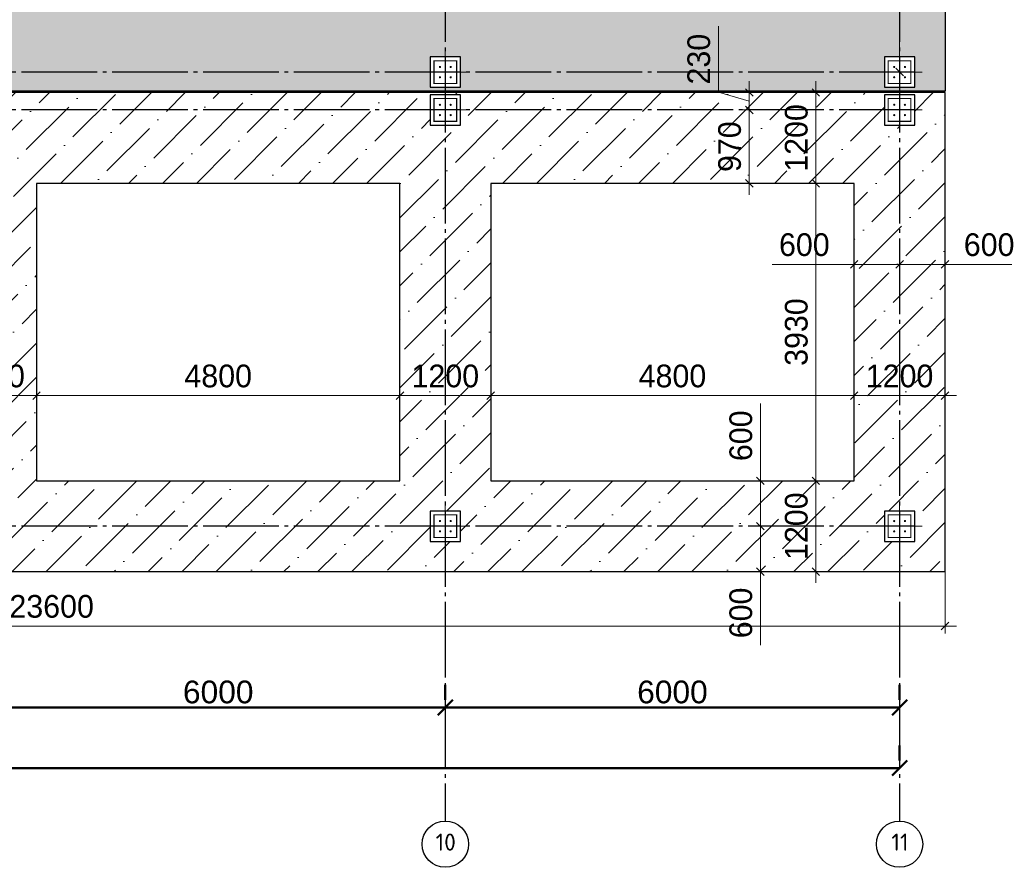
# Model space of a CAD drawing. Header units: millimetres. Extents: x -33345 to 4712671, y -3392 to 121473.
# Tile 29 of 256: x 305318 to 318323, y 60755 to 71955. Entities that reach past the tile are written whole.
import ezdxf

# ---------------------------------------------------------------- set-up
doc = ezdxf.new("R2010")
doc.units = ezdxf.units.MM
doc.linetypes.add('CENTER2', pattern=[28.575, 19.05, -3.175, 3.175, -3.175])
doc.linetypes.add('ГОСТ 2.303 5', pattern=[24, 20, -1.5, 1, -1.5])
doc.layers.add('.', color=7, linetype='Continuous', lineweight=15)
doc.layers.add('doors', color=250, linetype='Continuous', lineweight=5)
doc.layers.add('00-Axes', color=1, linetype='CENTER2')
doc.styles.add('ISOCPEUR_1.00', font='isocpeui.ttf')
doc.styles.add('RUS text aehalf', font='aehalf.shx', dxfattribs={"width": 0.7, "oblique": 15})
doc.styles.get("Standard").update_dxf_attribs({"font": 'arial.ttf'})
doc.styles.add('X-U-RW-01$0$StyleROMANS', font='GOTHIC.TTF')
doc.dimstyles.new('ISO-25$0', dxfattribs={"dimtxt": 300, "dimasz": 200, "dimexe": 100, "dimexo": 300, "dimgap": 50, "dimtad": 1, "dimdec": 0, "dimtxsty": 'Standard', "dimblk": 'OBLIQUE', "dimcen": 250, "dimadec": 0, "dimazin": 0, "dimtfac": 1, "dimtdec": 0, "dimtmove": 0, "dimatfit": 3, "dimldrblk": 'OBLIQUE', "dimfxl": 1.25, "dimarcsym": 0})
doc.dimstyles.new('RUS м100', dxfattribs={"dimscale": 0, "dimtxt": 250, "dimasz": 100, "dimexe": 100, "dimexo": 0, "dimgap": 70, "dimtad": 1, "dimdec": 0, "dimdsep": 46, "dimtxsty": 'RUS text aehalf', "dimblk": 'OBLIQUE', "dimcen": 0.09, "dimdle": 100, "dimclrd": 256, "dimclre": 256, "dimclrt": 256, "dimadec": 1, "dimazin": 2, "dimtfac": 1, "dimtdec": 0, "dimtofl": 0, "dimtmove": 0, "dimatfit": 3, "dimldrblk": 'OBLIQUE', "dimfxl": 300, "dimtolj": 1, "dimtzin": 0, "dimlwd": -1, "dimlwe": -1, "dimarcsym": 0})
pattern_1 = [(45, (44775632.5, -22643524.3), (168.3798023, 617.3926083), [793.75, -158.75, 0, -158.75])]

# ---------------------------------------------------------------- blocks, each defined once
blk = doc.blocks.new('_Oblique')
at = {"color": 0, "linetype": 'ByBlock', "lineweight": -2}
blk.add_line((-0.5, -0.5), (0.5, 0.5), dxfattribs=at)
blk = doc.blocks.new('*D274')
at = {"color": 0, "lineweight": -2, "transparency": 16777216}
for p, q in [((30127, -4026), (30127, -4226)), ((36127, -4026), (36127, -4226)), ((30127, -4326), (36127, -4326))]:
    blk.add_line(p, q, dxfattribs=at)
at = {"layer": 'Defpoints', "color": 0, "lineweight": 30, "transparency": 16777216}
for p in [(30127, -4326), (36127, -4326), (36127, -4326)]:
    blk.add_point(p, dxfattribs=at)
at = {"color": 0, "lineweight": -2, "transparency": 16777216, "xscale": 200, "yscale": 200, "zscale": 200, "rotation": 180}
blk.add_blockref('_Oblique', (30127, -4326), dxfattribs=at)
at = {"color": 0, "lineweight": -2, "transparency": 16777216, "xscale": 200, "yscale": 200, "zscale": 200}
blk.add_blockref('_Oblique', (36127, -4326), dxfattribs=at)
at = {"color": 0, "lineweight": 0, "transparency": 16777216, "insert": (33127, -4123), "char_height": 300, "attachment_point": 5}
blk.add_mtext('6000', dxfattribs=at)
blk = doc.blocks.new('*D275')
at = {"color": 0, "lineweight": -2, "transparency": 16777216}
for p, q in [((36127, -4026), (36127, -4226)), ((42127, -4026), (42127, -4226)), ((36127, -4326), (42127, -4326))]:
    blk.add_line(p, q, dxfattribs=at)
at = {"layer": 'Defpoints', "color": 0, "lineweight": 30, "transparency": 16777216}
for p in [(36127, -4326), (42127, -4326), (42127, -4326)]:
    blk.add_point(p, dxfattribs=at)
at = {"color": 0, "lineweight": -2, "transparency": 16777216, "xscale": 200, "yscale": 200, "zscale": 200, "rotation": 180}
blk.add_blockref('_Oblique', (36127, -4326), dxfattribs=at)
at = {"color": 0, "lineweight": -2, "transparency": 16777216, "xscale": 200, "yscale": 200, "zscale": 200}
blk.add_blockref('_Oblique', (42127, -4326), dxfattribs=at)
at = {"color": 0, "lineweight": 0, "transparency": 16777216, "insert": (39127, -4123), "char_height": 300, "attachment_point": 5}
blk.add_mtext('6000', dxfattribs=at)
blk = doc.blocks.new('*D276')
at = {"color": 0, "lineweight": -2, "transparency": 16777216}
for p, q in [((-17273, -4826), (-17273, -5026)), ((42127, -4826), (42127, -5026)), ((42127, -5126), (-17273, -5126))]:
    blk.add_line(p, q, dxfattribs=at)
at = {"layer": 'Defpoints', "color": 0, "lineweight": 30, "transparency": 16777216}
for p in [(-17273, -5126), (-17273, -5126), (42127, -5126)]:
    blk.add_point(p, dxfattribs=at)
at = {"color": 0, "lineweight": -2, "transparency": 16777216, "xscale": 200, "yscale": 200, "zscale": 200, "rotation": 180}
blk.add_blockref('_Oblique', (-17273, -5126), dxfattribs=at)
at = {"color": 0, "lineweight": -2, "transparency": 16777216, "xscale": 200, "yscale": 200, "zscale": 200}
blk.add_blockref('_Oblique', (42127, -5126), dxfattribs=at)
at = {"color": 0, "lineweight": 0, "transparency": 16777216, "insert": (12427, -4923), "char_height": 300, "attachment_point": 5}
blk.add_mtext('59400', dxfattribs=at)
blk = doc.blocks.new('column')
at = {"lineweight": 0}
for points in [[(-68, 56, -1), (-68, 86, -1)], [(68, 56, 1), (68, 86, 1)], [(-68, -56, 1), (-68, -86, 1)], [(68, -56, -1), (68, -86, -1)]]:
    blk.add_hatch(color=0, dxfattribs=at).paths.add_polyline_path(points)
at = {"color": 0, "lineweight": 0}
for p, q in [((0, 300), (0, -300)), ((300, 0), (-300, 0))]:
    blk.add_line(p, q, dxfattribs=at)
at = {"lineweight": 30}
blk.add_lwpolyline([(-200, 200), (200, 200), (200, -200), (-200, -200)], close=True, dxfattribs=at)
at = {"color": 0, "lineweight": 0, "const_width": 15}
blk.add_lwpolyline([(150, -150), (150, 150), (-150, 150), (-150, -150)], close=True, dxfattribs=at)
blk = doc.blocks.new('*D1782')
at = {"layer": 'Defpoints', "color": 0, "ltscale": 100, "transparency": 16777216}
for p in [(304340, 67275), (305540, 67244), (305540, 66988)]:
    blk.add_point(p, dxfattribs=at)
at = {"layer": 'doors', "ltscale": 100, "transparency": 16777216}
for p, q in [((304340, 67275), (304340, 66888)), ((305540, 67244), (305540, 66888)), ((304190, 66988), (305690, 66988))]:
    blk.add_line(p, q, dxfattribs=at)
at = {"layer": 'doors', "ltscale": 100, "transparency": 16777216, "xscale": 100, "yscale": 100, "zscale": 100, "rotation": 180}
blk.add_blockref('_Oblique', (304340, 66988), dxfattribs=at)
at = {"layer": 'doors', "ltscale": 100, "transparency": 16777216, "xscale": 100, "yscale": 100, "zscale": 100}
blk.add_blockref('_Oblique', (305540, 66988), dxfattribs=at)
at = {"layer": 'doors', "lineweight": 13, "ltscale": 100, "transparency": 16777216, "insert": (304940, 67245), "char_height": 300, "attachment_point": 5, "style": 'X-U-RW-01$0$StyleROMANS'}
blk.add_mtext('\\A1;1200', dxfattribs=at)
blk = doc.blocks.new('*D1783')
at = {"layer": 'Defpoints', "color": 0, "ltscale": 100, "transparency": 16777216}
for p in [(305540, 67244), (310340, 67236), (310340, 66988)]:
    blk.add_point(p, dxfattribs=at)
at = {"layer": 'doors', "ltscale": 100, "transparency": 16777216}
for p, q in [((305540, 67244), (305540, 66888)), ((310340, 67236), (310340, 66888)), ((305390, 66988), (310490, 66988))]:
    blk.add_line(p, q, dxfattribs=at)
at = {"layer": 'doors', "ltscale": 100, "transparency": 16777216, "xscale": 100, "yscale": 100, "zscale": 100, "rotation": 180}
blk.add_blockref('_Oblique', (305540, 66988), dxfattribs=at)
at = {"layer": 'doors', "ltscale": 100, "transparency": 16777216, "xscale": 100, "yscale": 100, "zscale": 100}
blk.add_blockref('_Oblique', (310340, 66988), dxfattribs=at)
at = {"layer": 'doors', "lineweight": 13, "ltscale": 100, "transparency": 16777216, "insert": (307940, 67245), "char_height": 300, "attachment_point": 5, "style": 'X-U-RW-01$0$StyleROMANS'}
blk.add_mtext('\\A1;4800', dxfattribs=at)
blk = doc.blocks.new('*D1784')
at = {"layer": 'Defpoints', "color": 0, "ltscale": 100, "transparency": 16777216}
for p in [(310340, 67236), (311540, 67220), (311540, 66988)]:
    blk.add_point(p, dxfattribs=at)
at = {"layer": 'doors', "ltscale": 100, "transparency": 16777216}
for p, q in [((310340, 67236), (310340, 66888)), ((311540, 67220), (311540, 66888)), ((310190, 66988), (311690, 66988))]:
    blk.add_line(p, q, dxfattribs=at)
at = {"layer": 'doors', "ltscale": 100, "transparency": 16777216, "xscale": 100, "yscale": 100, "zscale": 100, "rotation": 180}
blk.add_blockref('_Oblique', (310340, 66988), dxfattribs=at)
at = {"layer": 'doors', "ltscale": 100, "transparency": 16777216, "xscale": 100, "yscale": 100, "zscale": 100}
blk.add_blockref('_Oblique', (311540, 66988), dxfattribs=at)
at = {"layer": 'doors', "lineweight": 13, "ltscale": 100, "transparency": 16777216, "insert": (310940, 67245), "char_height": 300, "attachment_point": 5, "style": 'X-U-RW-01$0$StyleROMANS'}
blk.add_mtext('\\A1;1200', dxfattribs=at)
blk = doc.blocks.new('*D1785')
at = {"layer": 'Defpoints', "color": 0, "ltscale": 100, "transparency": 16777216}
for p in [(316340, 67267), (311540, 67220), (316340, 66988)]:
    blk.add_point(p, dxfattribs=at)
at = {"layer": 'doors', "ltscale": 100, "transparency": 16777216}
for p, q in [((316340, 67267), (316340, 66888)), ((311540, 67220), (311540, 66888)), ((311390, 66988), (316490, 66988))]:
    blk.add_line(p, q, dxfattribs=at)
at = {"layer": 'doors', "ltscale": 100, "transparency": 16777216, "xscale": 100, "yscale": 100, "zscale": 100, "rotation": 180}
blk.add_blockref('_Oblique', (311540, 66988), dxfattribs=at)
at = {"layer": 'doors', "ltscale": 100, "transparency": 16777216, "xscale": 100, "yscale": 100, "zscale": 100}
blk.add_blockref('_Oblique', (316340, 66988), dxfattribs=at)
at = {"layer": 'doors', "lineweight": 13, "ltscale": 100, "transparency": 16777216, "insert": (313940, 67245), "char_height": 300, "attachment_point": 5, "style": 'X-U-RW-01$0$StyleROMANS'}
blk.add_mtext('\\A1;4800', dxfattribs=at)
blk = doc.blocks.new('*D1786')
at = {"layer": 'Defpoints', "color": 0, "ltscale": 100, "transparency": 16777216}
for p in [(316340, 67267), (317540, 67244), (317540, 66988)]:
    blk.add_point(p, dxfattribs=at)
at = {"layer": 'doors', "ltscale": 100, "transparency": 16777216}
for p, q in [((316340, 67267), (316340, 66888)), ((317540, 67244), (317540, 66888)), ((316190, 66988), (317690, 66988))]:
    blk.add_line(p, q, dxfattribs=at)
at = {"layer": 'doors', "ltscale": 100, "transparency": 16777216, "xscale": 100, "yscale": 100, "zscale": 100, "rotation": 180}
blk.add_blockref('_Oblique', (316340, 66988), dxfattribs=at)
at = {"layer": 'doors', "ltscale": 100, "transparency": 16777216, "xscale": 100, "yscale": 100, "zscale": 100}
blk.add_blockref('_Oblique', (317540, 66988), dxfattribs=at)
at = {"layer": 'doors', "lineweight": 13, "ltscale": 100, "transparency": 16777216, "insert": (316940, 67245), "char_height": 300, "attachment_point": 5, "style": 'X-U-RW-01$0$StyleROMANS'}
blk.add_mtext('\\A1;1200', dxfattribs=at)
blk = doc.blocks.new('*D1787')
at = {"layer": 'Defpoints', "color": 0, "ltscale": 100, "transparency": 16777216}
for p in [(315938, 70992), (315834, 69792), (315938, 69792)]:
    blk.add_point(p, dxfattribs=at)
at = {"layer": 'doors', "ltscale": 100, "transparency": 16777216}
for p, q in [((315834, 71142), (315834, 69642)), ((315938, 70992), (315734, 70992)), ((315938, 69792), (315734, 69792))]:
    blk.add_line(p, q, dxfattribs=at)
at = {"layer": 'doors', "ltscale": 100, "transparency": 16777216, "xscale": 100, "yscale": 100, "zscale": 100}
for p, rotation in [((315834, 70992), 90), ((315834, 69792), 270)]:
    blk.add_blockref('_Oblique', p, dxfattribs=dict(at, rotation=rotation))
at = {"layer": 'doors', "lineweight": 13, "ltscale": 100, "transparency": 16777216, "insert": (315577, 70392), "char_height": 300, "attachment_point": 5, "rotation": 90, "style": 'X-U-RW-01$0$StyleROMANS'}
blk.add_mtext('\\A1;1200', dxfattribs=at)
blk = doc.blocks.new('*D1788')
at = {"layer": 'Defpoints', "color": 0, "ltscale": 100, "transparency": 16777216}
for p in [(315938, 69792), (315834, 65862), (315978, 65862)]:
    blk.add_point(p, dxfattribs=at)
at = {"layer": 'doors', "ltscale": 100, "transparency": 16777216}
for p, q in [((315834, 69942), (315834, 65712)), ((315938, 69792), (315734, 69792)), ((315978, 65862), (315734, 65862))]:
    blk.add_line(p, q, dxfattribs=at)
at = {"layer": 'doors', "ltscale": 100, "transparency": 16777216, "xscale": 100, "yscale": 100, "zscale": 100}
for p, rotation in [((315834, 69792), 90), ((315834, 65862), 270)]:
    blk.add_blockref('_Oblique', p, dxfattribs=dict(at, rotation=rotation))
at = {"layer": 'doors', "lineweight": 13, "ltscale": 100, "transparency": 16777216, "insert": (315577, 67827), "char_height": 300, "attachment_point": 5, "rotation": 90, "style": 'X-U-RW-01$0$StyleROMANS'}
blk.add_mtext('\\A1;3930', dxfattribs=at)
blk = doc.blocks.new('*D1789')
at = {"layer": 'Defpoints', "color": 0, "ltscale": 100, "transparency": 16777216}
for p in [(315978, 65862), (315834, 64662), (316027, 64662)]:
    blk.add_point(p, dxfattribs=at)
at = {"layer": 'doors', "ltscale": 100, "transparency": 16777216}
for p, q in [((315834, 66012), (315834, 64512)), ((315978, 65862), (315734, 65862)), ((316027, 64662), (315734, 64662))]:
    blk.add_line(p, q, dxfattribs=at)
at = {"layer": 'doors', "ltscale": 100, "transparency": 16777216, "xscale": 100, "yscale": 100, "zscale": 100}
for p, rotation in [((315834, 65862), 90), ((315834, 64662), 270)]:
    blk.add_blockref('_Oblique', p, dxfattribs=dict(at, rotation=rotation))
at = {"layer": 'doors', "lineweight": 13, "ltscale": 100, "transparency": 16777216, "insert": (315577, 65262), "char_height": 300, "attachment_point": 5, "rotation": 90, "style": 'X-U-RW-01$0$StyleROMANS'}
blk.add_mtext('\\A1;1200', dxfattribs=at)
blk = doc.blocks.new('*D1790')
at = {"layer": 'Defpoints', "color": 0, "ltscale": 100, "transparency": 16777216}
for p in [(315193, 70762), (314954, 69792), (315193, 69792)]:
    blk.add_point(p, dxfattribs=at)
at = {"layer": 'doors', "ltscale": 100, "transparency": 16777216}
for p, q in [((314954, 70912), (314954, 69642)), ((315193, 70762), (314854, 70762)), ((315193, 69792), (314854, 69792))]:
    blk.add_line(p, q, dxfattribs=at)
at = {"layer": 'doors', "ltscale": 100, "transparency": 16777216, "xscale": 100, "yscale": 100, "zscale": 100}
for p, rotation in [((314954, 70762), 90), ((314954, 69792), 270)]:
    blk.add_blockref('_Oblique', p, dxfattribs=dict(at, rotation=rotation))
at = {"layer": 'doors', "lineweight": 13, "ltscale": 100, "transparency": 16777216, "insert": (314696, 70277), "char_height": 300, "attachment_point": 5, "rotation": 90, "style": 'X-U-RW-01$0$StyleROMANS'}
blk.add_mtext('\\A1;970', dxfattribs=at)
blk = doc.blocks.new('*D1791')
at = {"layer": 'Defpoints', "color": 0, "ltscale": 100, "transparency": 16777216}
for p in [(314954, 70992), (315030, 70992), (315193, 70762)]:
    blk.add_point(p, dxfattribs=at)
at = {"layer": 'doors', "ltscale": 100, "transparency": 16777216}
for p, q in [((314546, 70999), (314546, 71868)), ((314954, 70612), (314954, 71142)), ((314954, 70877), (314546, 70999)), ((315030, 70992), (314854, 70992)), ((315193, 70762), (314854, 70762))]:
    blk.add_line(p, q, dxfattribs=at)
at = {"layer": 'doors', "ltscale": 100, "transparency": 16777216, "xscale": 100, "yscale": 100, "zscale": 100}
for p, rotation in [((314954, 70992), 90), ((314954, 70762), 270)]:
    blk.add_blockref('_Oblique', p, dxfattribs=dict(at, rotation=rotation))
at = {"layer": 'doors', "lineweight": 13, "ltscale": 100, "transparency": 16777216, "insert": (314289, 71433), "char_height": 300, "attachment_point": 5, "rotation": 90, "style": 'X-U-RW-01$0$StyleROMANS'}
blk.add_mtext('\\A1;230', dxfattribs=at)
blk = doc.blocks.new('*D1792')
at = {"layer": 'Defpoints', "color": 0, "ltscale": 100, "transparency": 16777216}
for p in [(315101, 65862), (315116, 65862), (315116, 65262)]:
    blk.add_point(p, dxfattribs=at)
at = {"layer": 'doors', "ltscale": 100, "transparency": 16777216}
for p, q in [((315101, 66884), (315101, 65862)), ((315101, 65112), (315101, 66012)), ((315116, 65862), (315001, 65862)), ((315116, 65262), (315001, 65262))]:
    blk.add_line(p, q, dxfattribs=at)
at = {"layer": 'doors', "ltscale": 100, "transparency": 16777216, "xscale": 100, "yscale": 100, "zscale": 100}
for p, rotation in [((315101, 65862), 90), ((315101, 65262), 270)]:
    blk.add_blockref('_Oblique', p, dxfattribs=dict(at, rotation=rotation))
at = {"layer": 'doors', "lineweight": 13, "ltscale": 100, "transparency": 16777216, "insert": (314844, 66457), "char_height": 300, "attachment_point": 5, "rotation": 90, "style": 'X-U-RW-01$0$StyleROMANS'}
blk.add_mtext('\\A1;600', dxfattribs=at)
blk = doc.blocks.new('*D1793')
at = {"layer": 'Defpoints', "color": 0, "ltscale": 100, "transparency": 16777216}
for p in [(315116, 65262), (315101, 64662), (315181, 64662)]:
    blk.add_point(p, dxfattribs=at)
at = {"layer": 'doors', "ltscale": 100, "transparency": 16777216}
for p, q in [((315101, 65412), (315101, 64512)), ((315116, 65262), (315001, 65262)), ((315181, 64662), (315001, 64662)), ((315101, 63689), (315101, 64662))]:
    blk.add_line(p, q, dxfattribs=at)
at = {"layer": 'doors', "ltscale": 100, "transparency": 16777216, "xscale": 100, "yscale": 100, "zscale": 100}
for p, rotation in [((315101, 65262), 90), ((315101, 64662), 270)]:
    blk.add_blockref('_Oblique', p, dxfattribs=dict(at, rotation=rotation))
at = {"layer": 'doors', "lineweight": 13, "ltscale": 100, "transparency": 16777216, "insert": (314844, 64116), "char_height": 300, "attachment_point": 5, "rotation": 90, "style": 'X-U-RW-01$0$StyleROMANS'}
blk.add_mtext('\\A1;600', dxfattribs=at)
blk = doc.blocks.new('*D1794')
at = {"layer": 'Defpoints', "color": 0, "ltscale": 100, "transparency": 16777216}
for p in [(316940, 68722), (316340, 68513), (316940, 68513)]:
    blk.add_point(p, dxfattribs=at)
at = {"layer": 'doors', "ltscale": 100, "transparency": 16777216}
for p, q in [((316340, 68513), (316340, 68822)), ((316940, 68513), (316940, 68822)), ((315256, 68722), (316340, 68722)), ((316190, 68722), (317090, 68722))]:
    blk.add_line(p, q, dxfattribs=at)
at = {"layer": 'doors', "ltscale": 100, "transparency": 16777216, "xscale": 100, "yscale": 100, "zscale": 100, "rotation": 180}
blk.add_blockref('_Oblique', (316340, 68722), dxfattribs=at)
at = {"layer": 'doors', "ltscale": 100, "transparency": 16777216, "xscale": 100, "yscale": 100, "zscale": 100}
blk.add_blockref('_Oblique', (316940, 68722), dxfattribs=at)
at = {"layer": 'doors', "lineweight": 13, "ltscale": 100, "transparency": 16777216, "insert": (315682, 68980), "char_height": 300, "attachment_point": 5, "style": 'X-U-RW-01$0$StyleROMANS'}
blk.add_mtext('\\A1;600', dxfattribs=at)
blk = doc.blocks.new('*D1795')
at = {"layer": 'Defpoints', "color": 0, "ltscale": 100, "transparency": 16777216}
for p in [(317540, 68722), (316940, 68513), (317540, 68529)]:
    blk.add_point(p, dxfattribs=at)
at = {"layer": 'doors', "ltscale": 100, "transparency": 16777216}
for p, q in [((316940, 68513), (316940, 68822)), ((317540, 68529), (317540, 68822)), ((316790, 68722), (317690, 68722)), ((318549, 68722), (317540, 68722))]:
    blk.add_line(p, q, dxfattribs=at)
at = {"layer": 'doors', "ltscale": 100, "transparency": 16777216, "xscale": 100, "yscale": 100, "zscale": 100, "rotation": 180}
blk.add_blockref('_Oblique', (316940, 68722), dxfattribs=at)
at = {"layer": 'doors', "ltscale": 100, "transparency": 16777216, "xscale": 100, "yscale": 100, "zscale": 100}
blk.add_blockref('_Oblique', (317540, 68722), dxfattribs=at)
at = {"layer": 'doors', "lineweight": 13, "ltscale": 100, "transparency": 16777216, "insert": (318123, 68980), "char_height": 300, "attachment_point": 5, "style": 'X-U-RW-01$0$StyleROMANS'}
blk.add_mtext('\\A1;600', dxfattribs=at)
blk = doc.blocks.new('*D1806')
at = {"layer": 'Defpoints', "color": 0, "ltscale": 100, "transparency": 16777216}
for p in [(293940, 64662), (317540, 64662), (317540, 63943)]:
    blk.add_point(p, dxfattribs=at)
at = {"layer": 'doors', "ltscale": 100, "transparency": 16777216}
for p, q in [((293940, 64662), (293940, 63843)), ((317540, 64662), (317540, 63843)), ((293790, 63943), (317690, 63943))]:
    blk.add_line(p, q, dxfattribs=at)
at = {"layer": 'doors', "ltscale": 100, "transparency": 16777216, "xscale": 100, "yscale": 100, "zscale": 100, "rotation": 180}
blk.add_blockref('_Oblique', (293940, 63943), dxfattribs=at)
at = {"layer": 'doors', "ltscale": 100, "transparency": 16777216, "xscale": 100, "yscale": 100, "zscale": 100}
blk.add_blockref('_Oblique', (317540, 63943), dxfattribs=at)
at = {"layer": 'doors', "lineweight": 13, "ltscale": 100, "transparency": 16777216, "insert": (305740, 64201), "char_height": 300, "attachment_point": 5, "style": 'X-U-RW-01$0$StyleROMANS'}
blk.add_mtext('\\A1;23600', dxfattribs=at)
blk = doc.blocks.new('*D2747')
at = {"layer": 'Defpoints', "color": 0, "transparency": 16777216}
for p in [(316270, 73962), (316640, 71262), (316940, 71262)]:
    blk.add_point(p, dxfattribs=at)
at = {"layer": 'doors', "transparency": 16777216}
for p, q in [((316940, 74112), (316940, 71112)), ((316270, 73962), (317040, 73962)), ((316640, 71262), (317040, 71262))]:
    blk.add_line(p, q, dxfattribs=at)
at = {"layer": 'doors', "transparency": 16777216, "xscale": 100, "yscale": 100, "zscale": 100}
for p, rotation in [((316940, 73962), 90), ((316940, 71262), 270)]:
    blk.add_blockref('_Oblique', p, dxfattribs=dict(at, rotation=rotation))
at = {"layer": 'doors', "lineweight": 30, "transparency": 16777216, "insert": (316682, 72612), "char_height": 300, "attachment_point": 5, "rotation": 90, "style": 'X-U-RW-01$0$StyleROMANS'}
blk.add_mtext('\\A1;2700', dxfattribs=at)
blk = doc.blocks.new('gfffggfsre')
at = {"layer": '00-Axes', "color": 251, "linetype": 'ГОСТ 2.303 5', "ltscale": 50, "true_color": 0x636466}
for points in [[(36127, 16269.4), (36127, -5825.8)], [(42127, 16269.4), (42127, -5825.8)], [(42327, 4069.4), (-21034.5, 4069.4)], [(42327, 3569.4), (-20533.9, 3569.4), (-20643.6, 3457.5), (-21034.5, 3457.5)], [(42327, -1930.6), (-21034.5, -1930.6)]]:
    blk.add_lwpolyline(points, dxfattribs=at)
at = {"layer": '00-Axes', "color": 219, "linetype": 'ByBlock', "ltscale": 100, "true_color": 0x642165}
for centre in [(36127, -6131.8), (42127, -6131.8)]:
    blk.add_circle(centre, 306, dxfattribs=at)
at = {"layer": '00-Axes', "color": 219, "linetype": 'ByBlock', "ltscale": 100, "true_color": 0x642165, "char_height": 226.059, "attachment_point": 1, "style": 'ISOCPEUR_1.00'}
for s, insert in [('\\pxqc;{\\fISOCPEUR|b0|i0|c204|p34;10}', (35745.8, -5991.9)), ('\\pxqc;{\\fISOCPEUR|b0|i0|c204|p34;11}', (41745.8, -5991.9))]:
    blk.add_mtext_dynamic_manual_height_columns(s, width=772.479, gutter_width=706.4, heights=[0], dxfattribs=dict(at, insert=insert))
at = {"color": 18, "lineweight": 0, "true_color": 0x000000}
for base, p1, p2, picture, middle in [((36127, -4325.8), (30127, -4325.8), (36127, -4325.8), '*D274', (33127, -4122.6)), ((42127, -4325.8), (36127, -4325.8), (42127, -4325.8), '*D275', (39127, -4122.6)), ((-17273, -5125.8), (42127, -5125.8), (-17273, -5125.8), '*D276', (12427, -4922.6))]:
    dim = blk.add_linear_dim(base=base, p1=p1, p2=p2, dimstyle='ISO-25$0', dxfattribs=at)
    dim.commit()
    dim.dimension.update_dxf_attribs({"geometry": picture, "text_midpoint": middle})

msp = doc.modelspace()

# ---------------------------------------------------------------- hatches: boundary and pattern name
at = {"layer": '.', "ltscale": 10, "true_color": 0x939598, "transparency": 33554687}
h = msp.add_hatch(dxfattribs=at)
h.set_pattern_fill('ANSI36', color=252, scale=100)
h.set_pattern_definition(pattern_1)
h.paths.add_polyline_path([(317539.922, 71011.959), (317539.922, 83861.959), (256939.922, 83861.959), (256939.922, 71011.959)])
h.paths.add_polyline_path([(281689.922, 71461.959), (281739.922, 71461.959), (281739.922, 71061.959), (281339.922, 71061.959), (275739.922, 71061.959), (275739.922, 71361.959), (281339.922, 71361.959), (281339.922, 71461.959), (281389.922, 71461.959), (281389.922, 77061.959), (281339.922, 77061.959), (281339.922, 77461.959), (281739.922, 77461.959), (281739.922, 77061.959), (281689.922, 77061.959)], flags=16)
h.paths.add_polyline_path([(281739.922, 77061.959), (281339.922, 77061.959), (281339.922, 77461.959), (281739.922, 77461.959)], flags=16)
h.paths.add_polyline_path([(288339.922, 77261.959), (288339.922, 77461.959), (288339.922, 77461.959), (288739.922, 77461.959), (288739.922, 77461.959), (288739.922, 77261.959), (288839.922, 77261.959), (288839.922, 77261.959), (288739.922, 77261.959), (288739.922, 77061.959), (288339.922, 77061.959), (288339.922, 77061.959), (288339.922, 77261.959), (288239.922, 77261.959), (288239.922, 77261.959)], flags=16)
h.paths.add_polyline_path([(279739.922, 75461.959), (279739.922, 73061.959), (277339.922, 73061.959), (277339.922, 74686.959), (277339.922, 75461.959)], flags=16)
h.paths.add_polyline_path([(281739.922, 71461.959), (281739.922, 71061.959), (281339.922, 71061.959), (281339.922, 71461.959)], flags=0)
h.paths.add_polyline_path([(288339.922, 71461.959), (288739.922, 71461.959), (288739.922, 71461.959), (288739.922, 71261.959), (288839.922, 71261.959), (288839.922, 71261.959), (288739.922, 71261.959), (288739.922, 71061.959), (288739.922, 71061.959), (288339.922, 71061.959), (288339.922, 71061.959), (288339.922, 71261.959), (288239.922, 71261.959), (288239.922, 71261.959), (288339.922, 71261.959)], flags=16)
h.paths.add_polyline_path([(290339.922, 75461.959), (291964.922, 75461.959), (292739.922, 75461.959), (292739.922, 73061.959), (290339.922, 73061.959)], flags=16)
h.paths.add_polyline_path([(281339.922, 83061.959), (281339.922, 83461.959), (281739.922, 83461.959), (281739.922, 83061.959)], flags=16)
h.paths.add_polyline_path([(281389.922, 83111.959), (281389.922, 83411.959), (281689.922, 83411.959), (281689.922, 83111.959)], flags=0)
h.paths.add_polyline_path([(288339.922, 83261.959), (288239.922, 83261.959), (288239.922, 83261.959), (288339.922, 83261.959), (288339.922, 83461.959), (288339.922, 83461.959), (288739.922, 83461.959), (288739.922, 83461.959), (288739.922, 83261.959), (288839.922, 83261.959), (288839.922, 83261.959), (288739.922, 83261.959), (288739.922, 83061.959), (288339.922, 83061.959), (288339.922, 83061.959)], flags=16)
h.paths.add_polyline_path([(275739.922, 77061.959), (275339.922, 77061.959), (275339.922, 77461.959), (275739.922, 77461.959)], flags=16)
h.paths.add_polyline_path([(275689.922, 77111.959), (275389.922, 77111.959), (275389.922, 77411.959), (275689.922, 77411.959)], flags=0)
h.paths.add_polyline_path([(275739.922, 71461.959), (275739.922, 71061.959), (275339.922, 71061.959), (275339.922, 71461.959)], flags=16)
h.paths.add_polyline_path([(275689.922, 71111.959), (275389.922, 71111.959), (275389.922, 71411.959), (275689.922, 71411.959)], flags=0)
h.paths.add_polyline_path([(294339.922, 77461.959), (294739.922, 77461.959), (294739.922, 77061.959), (294689.922, 77061.959), (294689.922, 76811.959), (294389.922, 76811.959), (294389.922, 77061.959), (294339.922, 77061.959)], flags=16)
h.paths.add_polyline_path([(294339.922, 77461.959), (294739.922, 77461.959), (294739.922, 77061.959), (294339.922, 77061.959)], flags=0)
h.paths.add_polyline_path([(294389.922, 75611.959), (294689.922, 75611.959), (294689.922, 71461.959), (294739.922, 71461.959), (294739.922, 71061.959), (294339.922, 71061.959), (294339.922, 71461.959), (294389.922, 71461.959)], flags=16)
h.paths.add_polyline_path([(294339.922, 71461.959), (294739.922, 71461.959), (294739.922, 71061.959), (294339.922, 71061.959)], flags=0)
h.paths.add_polyline_path([(275739.922, 83061.959), (275339.922, 83061.959), (275339.922, 83161.959), (269739.922, 83161.959), (269739.922, 83061.959), (269339.922, 83061.959), (269339.922, 83461.959), (269739.922, 83461.959), (275339.922, 83461.959), (275739.922, 83461.959)], flags=16)
h.paths.add_polyline_path([(275739.922, 83061.959), (275339.922, 83061.959), (275339.922, 83461.959), (275739.922, 83461.959)], flags=16)
h.paths.add_polyline_path([(294339.922, 83061.959), (294339.922, 83461.959), (294739.922, 83461.959), (294739.922, 83061.959)], flags=16)
h.paths.add_polyline_path([(294389.922, 83411.959), (294689.922, 83411.959), (294689.922, 83111.959), (294389.922, 83111.959)], flags=0)
h.paths.add_polyline_path([(269739.922, 77061.959), (269339.922, 77061.959), (269339.922, 77461.959), (269739.922, 77461.959)], flags=16)
h.paths.add_polyline_path([(269689.922, 77111.959), (269389.922, 77111.959), (269389.922, 77411.959), (269689.922, 77411.959)], flags=0)
h.paths.add_polyline_path([(269739.922, 71061.959), (269339.922, 71061.959), (269339.922, 71461.959), (269739.922, 71461.959)], flags=16)
h.paths.add_polyline_path([(269689.922, 71111.959), (269389.922, 71111.959), (269389.922, 71411.959), (269689.922, 71411.959)], flags=0)
h.paths.add_polyline_path([(300339.922, 77461.959), (300739.922, 77461.959), (300739.922, 77061.959), (300339.922, 77061.959)], flags=16)
h.paths.add_polyline_path([(300389.922, 77411.959), (300689.922, 77411.959), (300689.922, 77111.959), (300389.922, 77111.959)], flags=0)
h.paths.add_polyline_path([(269739.922, 83061.959), (269339.922, 83061.959), (269339.922, 83461.959), (269739.922, 83461.959)], flags=16)
h.paths.add_polyline_path([(300339.922, 71461.959), (300739.922, 71461.959), (300739.922, 71361.959), (304739.922, 71361.959), (304739.922, 71461.959), (304789.922, 71461.959), (304789.922, 72511.959), (305089.922, 72511.959), (305089.922, 71461.959), (305139.922, 71461.959), (305139.922, 71061.959), (304739.922, 71061.959), (304739.922, 71061.959), (300739.922, 71061.959), (300339.922, 71061.959)], flags=16)
h.paths.add_polyline_path([(300339.922, 71461.959), (300739.922, 71461.959), (300739.922, 71061.959), (300339.922, 71061.959)], flags=0)
h.paths.add_polyline_path([(300339.922, 83461.959), (300739.922, 83461.959), (304739.922, 83461.959), (304739.922, 83461.959), (305139.922, 83461.959), (305139.922, 83061.959), (304739.922, 83061.959), (304739.922, 83161.959), (300739.922, 83161.959), (300739.922, 83061.959), (300339.922, 83061.959)], flags=16)
h.paths.add_polyline_path([(300339.922, 83461.959), (300739.922, 83461.959), (300739.922, 83061.959), (300339.922, 83061.959)], flags=0)
h.paths.add_polyline_path([(263739.922, 77061.959), (263689.922, 77061.959), (263689.922, 76011.959), (263389.922, 76011.959), (263389.922, 77061.959), (263339.922, 77061.959), (263339.922, 77461.959), (263739.922, 77461.959)], flags=16)
h.paths.add_polyline_path([(263739.922, 77061.959), (263339.922, 77061.959), (263339.922, 77461.959), (263739.922, 77461.959)], flags=16)
h.paths.add_polyline_path([(304739.922, 77461.959), (305139.922, 77461.959), (305139.922, 77061.959), (305089.922, 77061.959), (305089.922, 76011.959), (304789.922, 76011.959), (304789.922, 77061.959), (304739.922, 77061.959)], flags=16)
h.paths.add_polyline_path([(304739.922, 77461.959), (305139.922, 77461.959), (305139.922, 77061.959), (304739.922, 77061.959)], flags=0)
h.paths.add_polyline_path([(263689.922, 72511.959), (263689.922, 71461.959), (263739.922, 71461.959), (263739.922, 71061.959), (263339.922, 71061.959), (263339.922, 71461.959), (263389.922, 71461.959), (263389.922, 72511.959)], flags=16)
h.paths.add_polyline_path([(263739.922, 71061.959), (263339.922, 71061.959), (263339.922, 71461.959), (263739.922, 71461.959)], flags=16)
h.paths.add_polyline_path([(304739.922, 71461.959), (305139.922, 71461.959), (305139.922, 71061.959), (304739.922, 71061.959)], flags=0)
h.paths.add_polyline_path([(263739.922, 83061.959), (263339.922, 83061.959), (263339.922, 83461.959), (263739.922, 83461.959)], flags=16)
h.paths.add_polyline_path([(263689.922, 83111.959), (263389.922, 83111.959), (263389.922, 83411.959), (263689.922, 83411.959)], flags=0)
h.paths.add_polyline_path([(304739.922, 83461.959), (305139.922, 83461.959), (305139.922, 83061.959), (304739.922, 83061.959)], flags=0)
h.paths.add_polyline_path([(257739.922, 77061.959), (257339.922, 77061.959), (257339.922, 77461.959), (257739.922, 77461.959)], flags=16)
h.paths.add_polyline_path([(257689.922, 77111.959), (257389.922, 77111.959), (257389.922, 77411.959), (257689.922, 77411.959)], flags=0)
h.paths.add_polyline_path([(310739.922, 77461.959), (311139.922, 77461.959), (311139.922, 77061.959), (310739.922, 77061.959)], flags=16)
h.paths.add_polyline_path([(310789.922, 77411.959), (311089.922, 77411.959), (311089.922, 77111.959), (310789.922, 77111.959)], flags=0)
h.paths.add_polyline_path([(257739.922, 71061.959), (257339.922, 71061.959), (257339.922, 71461.959), (257739.922, 71461.959)], flags=16)
h.paths.add_polyline_path([(257689.922, 71111.959), (257389.922, 71111.959), (257389.922, 71411.959), (257689.922, 71411.959)], flags=0)
h.paths.add_polyline_path([(310739.922, 71461.959), (311139.922, 71461.959), (311139.922, 71061.959), (310739.922, 71061.959)], flags=16)
h.paths.add_polyline_path([(310789.922, 71411.959), (311089.922, 71411.959), (311089.922, 71111.959), (310789.922, 71111.959)], flags=0)
h.paths.add_polyline_path([(257739.922, 83061.959), (257339.922, 83061.959), (257339.922, 83461.959), (257739.922, 83461.959)], flags=16)
h.paths.add_polyline_path([(257689.922, 83111.959), (257389.922, 83111.959), (257389.922, 83411.959), (257689.922, 83411.959)], flags=0)
h.paths.add_polyline_path([(310739.922, 83461.959), (311139.922, 83461.959), (311139.922, 83061.959), (310739.922, 83061.959)], flags=16)
h.paths.add_polyline_path([(310789.922, 83411.959), (311089.922, 83411.959), (311089.922, 83111.959), (310789.922, 83111.959)], flags=0)
h.paths.add_polyline_path([(316739.922, 77461.959), (317139.922, 77461.959), (317139.922, 77061.959), (316739.922, 77061.959)], flags=16)
h.paths.add_polyline_path([(316789.922, 77411.959), (317089.922, 77411.959), (317089.922, 77111.959), (316789.922, 77111.959)], flags=0)
h.paths.add_polyline_path([(316739.922, 71461.959), (317139.922, 71461.959), (317139.922, 71061.959), (316739.922, 71061.959)], flags=16)
h.paths.add_polyline_path([(316789.922, 71411.959), (317089.922, 71411.959), (317089.922, 71111.959), (316789.922, 71111.959)], flags=0)
h.paths.add_polyline_path([(316739.922, 83461.959), (317139.922, 83461.959), (317139.922, 83061.959), (316739.922, 83061.959)], flags=16)
h.paths.add_polyline_path([(316789.922, 83411.959), (317089.922, 83411.959), (317089.922, 83111.959), (316789.922, 83111.959)], flags=0)
h = msp.add_hatch(dxfattribs=at)
h.set_pattern_fill('ANSI36', color=252, scale=100)
h.set_pattern_definition(pattern_1)
h.paths.add_polyline_path([(293939.922, 70991.959), (293939.922, 68061.959), (293939.922, 64661.959), (317539.922, 64661.959), (317539.922, 70991.959)])
h.paths.add_polyline_path([(293939.922, 69261.959), (293939.922, 69791.959)], flags=17)
h.paths.add_polyline_path([(294339.922, 70561.959), (294339.922, 70961.959), (294739.922, 70961.959), (294739.922, 70561.959)], flags=16)
h.paths.add_polyline_path([(295139.922, 69791.959), (299939.922, 69791.959), (299939.922, 65861.959), (295139.922, 65861.959)], flags=16)
h.paths.add_polyline_path([(294389.922, 70911.959), (294689.922, 70911.959), (294689.922, 70611.959), (294389.922, 70611.959)], flags=0)
h.paths.add_polyline_path([(294339.922, 65461.959), (294739.922, 65461.959), (294739.922, 65061.959), (294339.922, 65061.959)], flags=16)
h.paths.add_polyline_path([(294689.922, 65411.959), (294689.922, 65111.959), (294389.922, 65111.959), (294389.922, 65411.959)], flags=0)
h.paths.add_polyline_path([(300339.922, 70961.959), (300739.922, 70961.959), (300739.922, 70561.959), (300339.922, 70561.959)], flags=16)
h.paths.add_polyline_path([(300389.922, 70911.959), (300689.922, 70911.959), (300689.922, 70611.959), (300389.922, 70611.959)], flags=0)
h.paths.add_polyline_path([(300339.922, 65461.959), (300739.922, 65461.959), (300739.922, 65061.959), (300339.922, 65061.959)], flags=16)
h.paths.add_polyline_path([(300389.922, 65411.959), (300689.922, 65411.959), (300689.922, 65111.959), (300389.922, 65111.959)], flags=0)
h.paths.add_polyline_path([(301139.922, 69791.959), (304339.922, 69791.959), (304339.922, 65861.959), (301139.922, 65861.959)], flags=16)
h.paths.add_polyline_path([(304739.922, 70961.959), (305139.922, 70961.959), (305139.922, 70561.959), (304739.922, 70561.959)], flags=16)
h.paths.add_polyline_path([(304789.922, 70911.959), (305089.922, 70911.959), (305089.922, 70611.959), (304789.922, 70611.959)], flags=0)
h.paths.add_polyline_path([(304739.922, 65461.959), (305139.922, 65461.959), (305139.922, 65061.959), (304739.922, 65061.959)], flags=16)
h.paths.add_polyline_path([(304789.922, 65411.959), (305089.922, 65411.959), (305089.922, 65111.959), (304789.922, 65111.959)], flags=0)
h.paths.add_polyline_path([(305539.922, 69791.959), (310339.922, 69791.959), (310339.922, 65861.959), (305539.922, 65861.959)], flags=16)
h.paths.add_polyline_path([(310739.922, 70961.959), (311139.922, 70961.959), (311139.922, 70561.959), (310739.922, 70561.959)], flags=16)
h.paths.add_polyline_path([(310789.922, 70911.959), (311089.922, 70911.959), (311089.922, 70611.959), (310789.922, 70611.959)], flags=0)
h.paths.add_polyline_path([(310739.922, 65461.959), (311139.922, 65461.959), (311139.922, 65061.959), (310739.922, 65061.959)], flags=16)
h.paths.add_polyline_path([(310789.922, 65411.959), (311089.922, 65411.959), (311089.922, 65111.959), (310789.922, 65111.959)], flags=0)
h.paths.add_polyline_path([(311539.922, 69791.959), (316339.922, 69791.959), (316339.922, 65861.959), (311539.922, 65861.959)], flags=16)
h.paths.add_polyline_path([(316739.922, 70961.959), (317139.922, 70961.959), (317139.922, 70561.959), (316739.922, 70561.959)], flags=16)
h.paths.add_polyline_path([(316789.922, 70911.959), (317089.922, 70911.959), (317089.922, 70611.959), (316789.922, 70611.959)], flags=0)
h.paths.add_polyline_path([(316739.922, 65461.959), (317139.922, 65461.959), (317139.922, 65061.959), (316739.922, 65061.959)], flags=16)
h.paths.add_polyline_path([(316789.922, 65411.959), (317089.922, 65411.959), (317089.922, 65111.959), (316789.922, 65111.959)], flags=0)
h.paths.add_polyline_path([(288739.922, 70761.959), (288739.922, 70761.959), (288839.922, 70761.959), (288839.922, 70761.959)])
h.paths.add_polyline_path([(288339.922, 70761.959), (288339.922, 70761.959), (288239.922, 70761.959), (288239.922, 70761.959)])

# ---------------------------------------------------------------- linework, layer by layer
at = {"color": 5, "lineweight": 30, "ltscale": 10}
for points in [[(256939.922, 71011.959), (256939.922, 83861.959), (317539.922, 83861.959), (317539.922, 71011.959)], [(317539.922, 70991.959), (293939.922, 70991.959), (293939.922, 68061.959), (293939.922, 68061.959), (293939.922, 64661.959), (317539.922, 64661.959)], [(310339.922, 69791.959), (305539.922, 69791.959), (305539.922, 65861.959), (310339.922, 65861.959)], [(316339.922, 69791.959), (311539.922, 69791.959), (311539.922, 65861.959), (316339.922, 65861.959)]]:
    msp.add_lwpolyline(points, close=True, dxfattribs=at)

# ---------------------------------------------------------------- block references
at = {"color": 244, "lineweight": 50, "true_color": 0x991b1e}
msp.add_blockref('gfffggfsre', (274812.958, 67192.552), dxfattribs=at)
at = {"xscale": -1, "rotation": 270}
for p in [(310939.922, 71261.959), (316939.922, 71261.959), (310939.922, 70761.959), (316939.922, 70761.959), (310939.922, 65261.959), (316939.922, 65261.959)]:
    msp.add_blockref('column', p, dxfattribs=at)

# ---------------------------------------------------------------- dimensions: what is measured, and where the dimension line sits
at = {"layer": 'doors', "color": 177, "lineweight": 30, "true_color": 0x293189}
dim = msp.add_linear_dim(base=(316939.922, 71261.959), p1=(316269.922, 73961.959), p2=(316639.922, 71261.959), angle=90, dimstyle='RUS м100', override={"dimscale": 1, "dimtxt": 300, "dimgap": 100, "dimtxsty": 'X-U-RW-01$0$StyleROMANS', "dimdle": 150, "dimtmove": 1}, dxfattribs=at)
dim.commit()
dim.dimension.update_dxf_attribs({"geometry": '*D2747', "text_midpoint": (316682.376, 72611.959)})
at = {"layer": 'doors', "color": 0, "lineweight": 13, "ltscale": 100}
for base, p1, p2, picture, middle in [((314954.006, 70991.959), (315192.678, 70761.959), (315029.734, 70991.959), '*D1791', (314288.914, 71099.223)), ((315834.367, 69791.959), (315937.868, 70991.959), (315937.868, 69791.959), '*D1787', (315576.821, 70391.959)), ((314954.006, 69791.959), (315192.678, 70761.959), (315192.678, 69791.959), '*D1790', (314696.46, 70276.959)), ((315834.367, 65861.959), (315937.868, 69791.959), (315977.63, 65861.959), '*D1788', (315576.821, 67826.959)), ((315834.367, 64661.959), (315977.63, 65861.959), (316027.183, 64661.959), '*D1789', (315576.821, 65261.959))]:
    dim = msp.add_linear_dim(base=base, p1=p1, p2=p2, angle=90, dimstyle='RUS м100', override={"dimscale": 1, "dimtxt": 300, "dimgap": 100, "dimtxsty": 'X-U-RW-01$0$StyleROMANS', "dimdle": 150, "dimtmove": 1}, dxfattribs=at)
    dim.commit()
    dim.dimension.update_dxf_attribs({"geometry": picture, "text_midpoint": middle})
for base, p1, p2, picture, middle in [((316939.922, 68722.014), (316339.922, 68513.164), (316939.922, 68513.164), '*D1794', (315682.212, 68851.2)), ((317539.922, 68722.014), (316939.922, 68513.164), (317539.922, 68529.19), '*D1795', (318122.786, 68703.501))]:
    dim = msp.add_linear_dim(base=base, p1=p1, p2=p2, dimstyle='RUS м100', override={"dimscale": 1, "dimtxt": 300, "dimgap": 100, "dimtxsty": 'X-U-RW-01$0$StyleROMANS', "dimdle": 150, "dimtmove": 1}, dxfattribs=at)
    dim.commit()
    dim.dimension.update_dxf_attribs({"geometry": picture, "text_midpoint": middle, "dimtype": 160})
for base, p1, p2, picture, middle in [((305539.922, 66987.58), (304339.922, 67274.994), (305539.922, 67243.58), '*D1782', (304939.922, 67245.126)), ((310339.922, 66987.58), (305539.922, 67243.58), (310339.922, 67235.769), '*D1783', (307939.922, 67245.126)), ((311539.922, 66987.58), (310339.922, 67235.769), (311539.922, 67220.091), '*D1784', (310939.922, 67245.126)), ((316339.922, 66987.58), (311539.922, 67220.091), (316339.922, 67267.068), '*D1785', (313939.922, 67245.126)), ((317539.922, 66987.58), (316339.922, 67267.068), (317539.922, 67243.58), '*D1786', (316939.922, 67245.126)), ((317539.922, 63943.469), (293939.922, 64661.959), (317539.922, 64661.959), '*D1806', (305739.922, 64201.015))]:
    dim = msp.add_linear_dim(base=base, p1=p1, p2=p2, dimstyle='RUS м100', override={"dimscale": 1, "dimtxt": 300, "dimgap": 100, "dimtxsty": 'X-U-RW-01$0$StyleROMANS', "dimdle": 150, "dimtmove": 1}, dxfattribs=at)
    dim.commit()
    dim.dimension.update_dxf_attribs({"geometry": picture, "text_midpoint": middle})
for base, p2, picture, middle in [((315101.265, 65861.959), (315116.351, 65861.959), '*D1792', (315101.265, 66457.183)), ((315101.265, 64661.959), (315181.489, 64661.959), '*D1793', (315101.265, 64115.524))]:
    dim = msp.add_linear_dim(base=base, p1=(315116.351, 65261.959), p2=p2, angle=90, dimstyle='RUS м100', override={"dimscale": 1, "dimtxt": 300, "dimgap": 100, "dimtxsty": 'X-U-RW-01$0$StyleROMANS', "dimdle": 150, "dimtmove": 1}, dxfattribs=at)
    dim.commit()
    dim.dimension.update_dxf_attribs({"geometry": picture, "text_midpoint": middle, "dimtype": 160})

doc.saveas('drawing.dxf')
